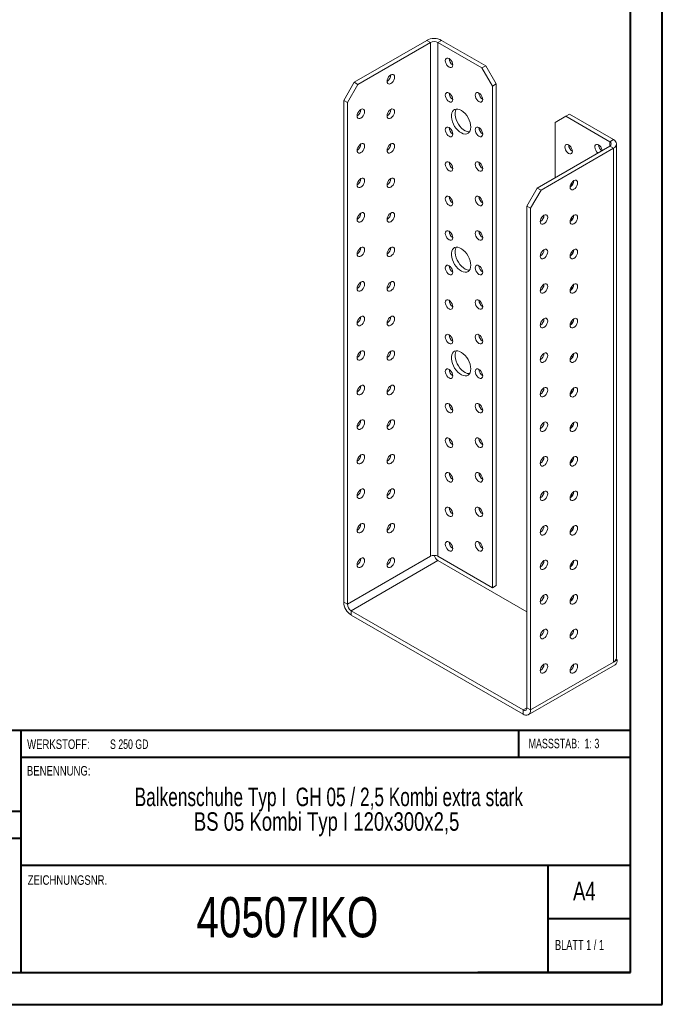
# Model space of a CAD drawing. Header units: millimetres. Extents: x 0 to 210, y 0 to 297.
# Tile 2 of 3: x 109 to 210, y 0 to 155. Entities that reach past the tile are written whole.
import ezdxf

# ---------------------------------------------------------------- set-up
doc = ezdxf.new("R2010")
doc.units = ezdxf.units.MM
doc.styles.add('SLDTEXTSTYLE0', font='TXT', dxfattribs={"width": 0.75})
doc.styles.add('SLDTEXTSTYLE1', font='TXT', dxfattribs={"width": 0.681818})
doc.styles.add('SLDTEXTSTYLE2', font='TXT', dxfattribs={"width": 0.7})
doc.styles.add('SLDTEXTSTYLE3', font='TXT', dxfattribs={"width": 0.6875})
doc.styles.add('SLDTEXTSTYLE4', font='TXT', dxfattribs={"width": 0.69898})

# ---------------------------------------------------------------- blocks, each defined once
blk = doc.blocks.new('SW_NOTE_1')
at = {"color": 0, "linetype": 'Continuous', "lineweight": 0, "char_height": 2.9104, "attachment_point": 2}
for s, insert, style in [('Balkenschuhe Typ I  GH 05 / 2,5 Kombi extra stark', (45.38, 3.75), 'SLDTEXTSTYLE4'), ('BS 05 Kombi Typ I 120x300x2,5', (45.03, -0.13), 'SLDTEXTSTYLE0')]:
    blk.add_mtext(s, dxfattribs=dict(at, insert=insert, style=style))

msp = doc.modelspace()

# ---------------------------------------------------------------- linework, layer by layer
at = {"color": 7, "linetype": 'Continuous', "lineweight": 40}
for p, q in [((210.08, 0.21), (210.08, 297.21)), ((205.08, 5.21), (205.08, 292.21)), ((205.08, 43.37), (10.11, 43.37)), ((108.91, 43.37), (108.91, 5.12)), ((187.47, 39.12), (187.47, 43.37)), ((205.08, 39.12), (108.91, 39.12)), ((108.91, 30.62), (10.11, 30.62)), ((108.91, 26.37), (10.11, 26.37)), ((108.91, 22.12), (205.08, 22.12)), ((192.08, 5.21), (192.08, 22.21)), ((205.08, 13.71), (192.08, 13.71)), ((10.08, 5.21), (205.08, 5.21)), ((205.08, 5.21), (180.99, 5.21)), ((0.08, 0.21), (210.08, 0.21))]:
    msp.add_line(p, q, dxfattribs=at)
at = {"color": 7, "linetype": 'Continuous', "lineweight": 15}
for p, q in [((161.48, 145.54), (172.92, 152.14)), ((173.5, 151.8), (172.92, 152.14)), ((174.68, 151.8), (175.27, 152.14)), ((175.27, 152.14), (182.23, 148.13)), ((162.07, 145.2), (173.5, 151.8)), ((173.5, 151.8), (173.5, 70.83)), ((174.68, 70.83), (174.68, 151.8)), ((174.68, 151.8), (181.64, 147.79)), ((181.64, 147.79), (182.23, 148.13)), ((183.29, 144.93), (181.64, 147.79)), ((182.23, 148.13), (183.88, 145.27)), ((159.83, 142.68), (161.48, 145.54)), ((162.07, 145.2), (160.42, 142.34)), ((161.48, 145.54), (162.07, 145.2)), ((183.88, 145.27), (183.29, 144.93)), ((183.29, 144.93), (183.29, 65.86)), ((183.88, 145.27), (183.88, 66.2)), ((160.42, 142.34), (159.83, 142.68)), ((159.83, 63.61), (159.83, 142.68)), ((160.42, 63.27), (160.42, 142.34)), ((194.84, 140.17), (193.19, 139.21)), ((195.43, 140.51), (194.84, 140.17)), ((194.84, 140.17), (201.79, 136.15)), ((195.43, 140.51), (202.38, 136.49)), ((193.19, 130.51), (193.19, 139.21)), ((190.36, 128.87), (201.79, 135.47)), ((190.95, 128.53), (202.38, 135.13)), ((201.79, 136.15), (202.38, 136.49)), ((201.79, 136.15), (201.79, 135.47)), ((201.79, 135.47), (202.38, 135.13)), ((202.38, 54.16), (202.38, 135.13)), ((202.87, 54.84), (202.87, 135.81)), ((188.71, 126.01), (190.36, 128.87)), ((190.36, 128.87), (190.95, 128.53)), ((190.95, 128.53), (189.3, 125.67)), ((189.3, 125.67), (188.71, 126.01)), ((188.71, 46.95), (188.71, 126.01)), ((189.3, 46.61), (189.3, 125.67)), ((173.5, 70.83), (160.42, 63.27)), ((161.01, 62.25), (174.68, 70.15)), ((183.29, 65.86), (174.68, 70.83)), ((188.71, 62.05), (174.68, 70.15)), ((183.88, 66.2), (183.29, 65.86)), ((160.42, 63.27), (159.83, 63.61)), ((161.01, 62.25), (188.12, 46.61)), ((161.01, 62.25), (161.01, 61.57)), ((161.01, 61.57), (188.12, 45.93)), ((195.9, 58.58), (195.66, 58.72)), ((202.97, 54.5), (202.38, 54.16)), ((202.81, 54.59), (202.97, 54.5)), ((188.95, 45.84), (202.62, 53.74)), ((189.3, 46.61), (202.38, 54.16)), ((188.71, 46.95), (188.12, 46.61)), ((188.12, 46.61), (188.12, 45.93)), ((188.71, 46.95), (189.3, 46.61))]:
    msp.add_line(p, q, dxfattribs=at)
at = {"color": 7, "linetype": 'Continuous', "lineweight": 15, "flags": 128}
for points in [[(177.04, 148.26), (177.01, 148.49), (176.93, 148.73), (176.8, 148.95), (176.63, 149.14), (176.45, 149.28), (176.27, 149.35), (176.1, 149.35), (175.97, 149.28), (175.89, 149.14), (175.86, 148.94), (175.89, 148.72), (175.97, 148.48), (176.1, 148.25), (176.27, 148.06), (176.45, 147.92), (176.63, 147.85), (176.8, 147.85), (176.93, 147.93), (177.01, 148.07), (177.04, 148.26)], [(167.26, 146.7), (167.08, 146.56), (166.91, 146.37), (166.78, 146.14), (166.7, 145.9), (166.67, 145.68), (166.7, 145.48), (166.78, 145.34), (166.91, 145.27), (167.08, 145.26), (167.26, 145.34), (167.44, 145.47), (167.61, 145.67), (167.74, 145.89), (167.82, 146.13), (167.85, 146.36), (167.82, 146.55), (167.74, 146.69), (167.61, 146.77), (167.44, 146.77), (167.26, 146.7)], [(177.04, 142.82), (177.01, 143.05), (176.93, 143.28), (176.8, 143.51), (176.63, 143.7), (176.45, 143.84), (176.27, 143.91), (176.1, 143.91), (175.97, 143.83), (175.89, 143.69), (175.86, 143.5), (175.89, 143.27), (175.97, 143.03), (176.1, 142.81), (176.27, 142.62), (176.45, 142.48), (176.63, 142.41), (176.8, 142.41), (176.93, 142.48), (177.01, 142.62), (177.04, 142.82)], [(181.75, 142.82), (181.73, 143.05), (181.64, 143.28), (181.51, 143.51), (181.35, 143.7), (181.17, 143.84), (180.98, 143.91), (180.82, 143.91), (180.69, 143.83), (180.6, 143.69), (180.58, 143.5), (180.6, 143.27), (180.69, 143.03), (180.82, 142.81), (180.98, 142.62), (181.17, 142.48), (181.35, 142.41), (181.51, 142.41), (181.64, 142.48), (181.73, 142.63), (181.75, 142.82)], [(162.54, 141.25), (162.36, 141.12), (162.2, 140.92), (162.07, 140.7), (161.98, 140.46), (161.96, 140.23), (161.98, 140.04), (162.07, 139.9), (162.2, 139.82), (162.36, 139.82), (162.54, 139.89), (162.73, 140.03), (162.89, 140.22), (163.02, 140.45), (163.11, 140.69), (163.13, 140.91), (163.11, 141.11), (163.02, 141.25), (162.89, 141.32), (162.73, 141.33), (162.54, 141.25)], [(167.26, 141.25), (167.08, 141.12), (166.91, 140.92), (166.78, 140.7), (166.7, 140.46), (166.67, 140.23), (166.7, 140.04), (166.78, 139.9), (166.91, 139.82), (167.08, 139.82), (167.26, 139.89), (167.44, 140.03), (167.61, 140.22), (167.74, 140.45), (167.82, 140.69), (167.85, 140.91), (167.82, 141.11), (167.74, 141.25), (167.61, 141.32), (167.44, 141.33), (167.26, 141.25)], [(179.87, 138.46), (179.84, 138.81), (179.76, 139.18), (179.63, 139.56), (179.45, 139.93), (179.23, 140.28), (178.97, 140.59), (178.7, 140.86), (178.41, 141.07), (178.12, 141.23), (177.84, 141.31), (177.57, 141.32), (177.33, 141.26), (177.13, 141.14), (176.98, 140.95), (176.87, 140.7), (176.81, 140.4), (176.81, 140.06), (176.87, 139.7), (176.98, 139.32), (177.13, 138.95), (177.33, 138.59), (177.57, 138.26), (177.84, 137.97), (178.12, 137.72), (178.41, 137.54), (178.7, 137.42), (178.97, 137.37), (179.23, 137.39), (179.45, 137.49), (179.63, 137.65), (179.76, 137.87), (179.84, 138.14), (179.87, 138.46)], [(177.59, 141.32), (177.56, 141.29), (177.46, 141.04), (177.4, 140.74), (177.4, 140.4), (177.46, 140.04), (177.56, 139.66), (177.72, 139.29), (177.92, 138.93), (178.16, 138.6), (178.42, 138.31), (178.71, 138.06), (179, 137.88), (179.29, 137.76), (179.56, 137.71), (179.67, 137.71)], [(177.04, 137.37), (177.01, 137.6), (176.93, 137.84), (176.8, 138.07), (176.63, 138.26), (176.45, 138.4), (176.27, 138.47), (176.1, 138.47), (175.97, 138.39), (175.89, 138.25), (175.86, 138.06), (175.89, 137.83), (175.97, 137.59), (176.1, 137.36), (176.27, 137.17), (176.45, 137.03), (176.63, 136.96), (176.8, 136.96), (176.93, 137.04), (177.01, 137.18), (177.04, 137.37)], [(181.75, 137.38), (181.73, 137.6), (181.64, 137.84), (181.51, 138.07), (181.35, 138.26), (181.17, 138.4), (180.98, 138.47), (180.82, 138.47), (180.69, 138.39), (180.6, 138.25), (180.58, 138.06), (180.6, 137.83), (180.69, 137.59), (180.82, 137.36), (180.98, 137.17), (181.17, 137.03), (181.35, 136.96), (181.51, 136.96), (181.64, 137.04), (181.73, 137.18), (181.75, 137.38)], [(162.54, 135.81), (162.36, 135.67), (162.2, 135.48), (162.07, 135.25), (161.98, 135.02), (161.96, 134.79), (161.98, 134.6), (162.07, 134.45), (162.2, 134.38), (162.36, 134.38), (162.54, 134.45), (162.73, 134.59), (162.89, 134.78), (163.02, 135.01), (163.11, 135.24), (163.13, 135.47), (163.11, 135.66), (163.02, 135.81), (162.89, 135.88), (162.73, 135.88), (162.54, 135.81)], [(167.26, 135.81), (167.08, 135.67), (166.91, 135.48), (166.78, 135.25), (166.7, 135.02), (166.67, 134.79), (166.7, 134.6), (166.78, 134.45), (166.91, 134.38), (167.08, 134.38), (167.26, 134.45), (167.44, 134.59), (167.61, 134.78), (167.74, 135), (167.82, 135.24), (167.85, 135.47), (167.82, 135.66), (167.74, 135.8), (167.61, 135.88), (167.44, 135.88), (167.26, 135.81)], [(194.72, 135.34), (194.75, 135.53), (194.83, 135.67), (194.96, 135.75), (195.13, 135.75), (195.31, 135.68), (195.49, 135.54), (195.65, 135.35), (195.78, 135.12), (195.87, 134.88), (195.9, 134.65), (195.87, 134.46), (195.78, 134.32), (195.65, 134.24), (195.49, 134.24), (195.31, 134.31), (195.13, 134.45), (194.96, 134.64), (194.83, 134.87), (194.75, 135.11), (194.72, 135.34)], [(199.43, 135.34), (199.46, 135.53), (199.54, 135.67), (199.68, 135.75), (199.84, 135.75), (200.02, 135.68), (200.2, 135.54), (200.37, 135.35), (200.5, 135.12), (200.58, 134.88), (200.6, 134.79)], [(177.04, 131.93), (177.01, 132.16), (176.93, 132.4), (176.8, 132.62), (176.63, 132.81), (176.45, 132.95), (176.27, 133.02), (176.1, 133.02), (175.97, 132.95), (175.89, 132.81), (175.86, 132.61), (175.89, 132.38), (175.97, 132.15), (176.1, 131.92), (176.27, 131.73), (176.45, 131.59), (176.63, 131.52), (176.8, 131.52), (176.93, 131.6), (177.01, 131.74), (177.04, 131.93)], [(181.75, 131.93), (181.73, 132.16), (181.64, 132.4), (181.51, 132.62), (181.35, 132.81), (181.17, 132.95), (180.98, 133.02), (180.82, 133.02), (180.69, 132.95), (180.6, 132.81), (180.58, 132.61), (180.6, 132.39), (180.69, 132.15), (180.82, 131.92), (180.98, 131.73), (181.17, 131.59), (181.35, 131.52), (181.51, 131.52), (181.64, 131.6), (181.73, 131.74), (181.75, 131.93)], [(162.54, 130.37), (162.36, 130.23), (162.2, 130.04), (162.07, 129.81), (161.98, 129.57), (161.96, 129.35), (161.98, 129.15), (162.07, 129.01), (162.2, 128.94), (162.36, 128.93), (162.54, 129.01), (162.73, 129.14), (162.89, 129.34), (163.02, 129.56), (163.11, 129.8), (163.13, 130.03), (163.11, 130.22), (163.02, 130.36), (162.89, 130.44), (162.73, 130.44), (162.54, 130.37)], [(167.26, 130.37), (167.08, 130.23), (166.91, 130.04), (166.78, 129.81), (166.7, 129.57), (166.67, 129.35), (166.7, 129.15), (166.78, 129.01), (166.91, 128.94), (167.08, 128.93), (167.26, 129.01), (167.44, 129.14), (167.61, 129.34), (167.74, 129.56), (167.82, 129.8), (167.85, 130.03), (167.82, 130.22), (167.74, 130.36), (167.61, 130.44), (167.44, 130.44), (167.26, 130.37)], [(196.13, 130.03), (195.95, 129.89), (195.79, 129.7), (195.66, 129.47), (195.57, 129.24), (195.54, 129.01), (195.57, 128.81), (195.66, 128.67), (195.79, 128.6), (195.95, 128.6), (196.13, 128.67), (196.31, 128.81), (196.48, 129), (196.61, 129.22), (196.69, 129.46), (196.72, 129.69), (196.69, 129.88), (196.61, 130.02), (196.48, 130.1), (196.31, 130.1), (196.13, 130.03)], [(195.83, 129.26), (195.71, 129.35), (195.64, 129.43)], [(177.04, 126.49), (177.01, 126.71), (176.93, 126.95), (176.8, 127.18), (176.63, 127.37), (176.45, 127.51), (176.27, 127.58), (176.1, 127.58), (175.97, 127.5), (175.89, 127.36), (175.86, 127.17), (175.89, 126.94), (175.97, 126.7), (176.1, 126.48), (176.27, 126.29), (176.45, 126.15), (176.63, 126.08), (176.8, 126.08), (176.93, 126.15), (177.01, 126.29), (177.04, 126.49)], [(181.75, 126.49), (181.73, 126.71), (181.64, 126.95), (181.51, 127.18), (181.35, 127.37), (181.17, 127.51), (180.98, 127.58), (180.82, 127.58), (180.69, 127.5), (180.6, 127.36), (180.58, 127.17), (180.6, 126.94), (180.69, 126.7), (180.82, 126.48), (180.98, 126.29), (181.17, 126.15), (181.35, 126.08), (181.51, 126.08), (181.64, 126.15), (181.73, 126.29), (181.75, 126.49)], [(162.54, 124.92), (162.36, 124.78), (162.2, 124.59), (162.07, 124.37), (161.98, 124.13), (161.96, 123.9), (161.98, 123.71), (162.07, 123.57), (162.2, 123.49), (162.36, 123.49), (162.54, 123.56), (162.73, 123.7), (162.89, 123.89), (163.02, 124.12), (163.11, 124.36), (163.13, 124.58), (163.11, 124.78), (163.02, 124.92), (162.89, 124.99), (162.73, 125), (162.54, 124.92)], [(167.26, 124.92), (167.08, 124.78), (166.91, 124.59), (166.78, 124.37), (166.7, 124.13), (166.67, 123.9), (166.7, 123.71), (166.78, 123.57), (166.91, 123.49), (167.08, 123.49), (167.26, 123.56), (167.44, 123.7), (167.61, 123.89), (167.74, 124.12), (167.82, 124.36), (167.85, 124.58), (167.82, 124.78), (167.74, 124.92), (167.61, 124.99), (167.44, 124.99), (167.26, 124.92)], [(191.42, 124.59), (191.24, 124.45), (191.07, 124.26), (190.94, 124.03), (190.86, 123.79), (190.83, 123.57), (190.86, 123.37), (190.94, 123.23), (191.07, 123.15), (191.24, 123.15), (191.42, 123.22), (191.6, 123.36), (191.76, 123.55), (191.89, 123.78), (191.98, 124.02), (192.01, 124.25), (191.98, 124.44), (191.89, 124.58), (191.76, 124.66), (191.6, 124.66), (191.42, 124.59)], [(196.13, 124.59), (195.95, 124.45), (195.79, 124.26), (195.66, 124.03), (195.57, 123.79), (195.54, 123.56), (195.57, 123.37), (195.66, 123.23), (195.79, 123.15), (195.95, 123.15), (196.13, 123.22), (196.31, 123.36), (196.48, 123.55), (196.61, 123.78), (196.69, 124.02), (196.72, 124.25), (196.69, 124.44), (196.61, 124.58), (196.48, 124.66), (196.31, 124.66), (196.13, 124.59)], [(195.83, 123.81), (195.71, 123.91), (195.64, 123.99)], [(177.04, 121.04), (177.01, 121.27), (176.93, 121.51), (176.8, 121.73), (176.63, 121.93), (176.45, 122.06), (176.27, 122.14), (176.1, 122.13), (175.97, 122.06), (175.89, 121.92), (175.86, 121.72), (175.89, 121.5), (175.97, 121.26), (176.1, 121.03), (176.27, 120.84), (176.45, 120.7), (176.63, 120.63), (176.8, 120.63), (176.93, 120.71), (177.01, 120.85), (177.04, 121.04)], [(181.75, 121.04), (181.73, 121.27), (181.64, 121.51), (181.51, 121.74), (181.35, 121.93), (181.17, 122.07), (180.98, 122.14), (180.82, 122.14), (180.69, 122.06), (180.6, 121.92), (180.58, 121.72), (180.6, 121.5), (180.69, 121.26), (180.82, 121.03), (180.98, 120.84), (181.17, 120.7), (181.35, 120.63), (181.51, 120.63), (181.64, 120.71), (181.73, 120.85), (181.75, 121.04)], [(162.54, 119.48), (162.36, 119.34), (162.2, 119.15), (162.07, 118.92), (161.98, 118.69), (161.96, 118.46), (161.98, 118.27), (162.07, 118.12), (162.2, 118.05), (162.36, 118.05), (162.54, 118.12), (162.73, 118.26), (162.89, 118.45), (163.02, 118.67), (163.11, 118.91), (163.13, 119.14), (163.11, 119.33), (163.02, 119.47), (162.89, 119.55), (162.73, 119.55), (162.54, 119.48)], [(167.26, 119.48), (167.08, 119.34), (166.91, 119.15), (166.78, 118.92), (166.7, 118.69), (166.67, 118.46), (166.7, 118.27), (166.78, 118.12), (166.91, 118.05), (167.08, 118.05), (167.26, 118.12), (167.44, 118.26), (167.61, 118.45), (167.74, 118.67), (167.82, 118.91), (167.85, 119.14), (167.82, 119.33), (167.74, 119.47), (167.61, 119.55), (167.44, 119.55), (167.26, 119.48)], [(179.87, 116.69), (179.84, 117.04), (179.76, 117.41), (179.63, 117.79), (179.45, 118.15), (179.23, 118.5), (178.97, 118.82), (178.7, 119.08), (178.41, 119.3), (178.12, 119.45), (177.84, 119.53), (177.57, 119.55), (177.33, 119.49), (177.13, 119.36), (176.98, 119.17), (176.87, 118.92), (176.81, 118.62), (176.81, 118.29), (176.87, 117.92), (176.98, 117.55), (177.13, 117.18), (177.33, 116.82), (177.57, 116.48), (177.84, 116.19), (178.12, 115.95), (178.41, 115.76), (178.7, 115.65), (178.97, 115.6), (179.23, 115.62), (179.45, 115.71), (179.63, 115.87), (179.76, 116.1), (179.84, 116.37), (179.87, 116.69)], [(177.59, 119.55), (177.56, 119.51), (177.46, 119.26), (177.4, 118.96), (177.4, 118.63), (177.46, 118.26), (177.56, 117.89), (177.72, 117.52), (177.92, 117.16), (178.16, 116.82), (178.42, 116.53), (178.71, 116.29), (179, 116.1), (179.29, 115.99), (179.56, 115.94), (179.67, 115.94)], [(191.42, 119.14), (191.24, 119), (191.07, 118.81), (190.94, 118.59), (190.86, 118.35), (190.83, 118.12), (190.86, 117.93), (190.94, 117.79), (191.07, 117.71), (191.24, 117.71), (191.42, 117.78), (191.6, 117.92), (191.76, 118.11), (191.89, 118.34), (191.98, 118.58), (192.01, 118.8), (191.98, 119), (191.89, 119.14), (191.76, 119.21), (191.6, 119.21), (191.42, 119.14)], [(196.13, 119.14), (195.95, 119), (195.79, 118.81), (195.66, 118.59), (195.57, 118.35), (195.54, 118.12), (195.57, 117.93), (195.66, 117.79), (195.79, 117.71), (195.95, 117.71), (196.13, 117.78), (196.31, 117.92), (196.48, 118.11), (196.61, 118.34), (196.69, 118.57), (196.72, 118.8), (196.69, 119), (196.61, 119.14), (196.48, 119.21), (196.31, 119.21), (196.13, 119.14)], [(195.83, 118.37), (195.71, 118.46), (195.64, 118.54)], [(177.04, 115.6), (177.01, 115.83), (176.93, 116.07), (176.8, 116.29), (176.63, 116.48), (176.45, 116.62), (176.27, 116.69), (176.1, 116.69), (175.97, 116.62), (175.89, 116.47), (175.86, 116.28), (175.89, 116.05), (175.97, 115.82), (176.1, 115.59), (176.27, 115.4), (176.45, 115.26), (176.63, 115.19), (176.8, 115.19), (176.93, 115.27), (177.01, 115.41), (177.04, 115.6)], [(181.75, 115.6), (181.73, 115.83), (181.64, 116.07), (181.51, 116.29), (181.35, 116.48), (181.17, 116.62), (180.98, 116.69), (180.82, 116.69), (180.69, 116.62), (180.6, 116.47), (180.58, 116.28), (180.6, 116.05), (180.69, 115.82), (180.82, 115.59), (180.98, 115.4), (181.17, 115.26), (181.35, 115.19), (181.51, 115.19), (181.64, 115.27), (181.73, 115.41), (181.75, 115.6)], [(162.54, 114.04), (162.36, 113.9), (162.2, 113.71), (162.07, 113.48), (161.98, 113.24), (161.96, 113.02), (161.98, 112.82), (162.07, 112.68), (162.2, 112.61), (162.36, 112.6), (162.54, 112.68), (162.73, 112.81), (162.89, 113.01), (163.02, 113.23), (163.11, 113.47), (163.13, 113.7), (163.11, 113.89), (163.02, 114.03), (162.89, 114.11), (162.73, 114.11), (162.54, 114.04)], [(167.26, 114.04), (167.08, 113.9), (166.91, 113.71), (166.78, 113.48), (166.7, 113.24), (166.67, 113.02), (166.7, 112.82), (166.78, 112.68), (166.91, 112.6), (167.08, 112.6), (167.26, 112.67), (167.44, 112.81), (167.61, 113), (167.74, 113.23), (167.82, 113.47), (167.85, 113.7), (167.82, 113.89), (167.74, 114.03), (167.61, 114.11), (167.44, 114.11), (167.26, 114.04)], [(191.42, 113.7), (191.24, 113.56), (191.07, 113.37), (190.94, 113.14), (190.86, 112.9), (190.83, 112.68), (190.86, 112.48), (190.94, 112.34), (191.07, 112.27), (191.24, 112.27), (191.42, 112.34), (191.6, 112.48), (191.76, 112.67), (191.89, 112.89), (191.98, 113.13), (192.01, 113.36), (191.98, 113.55), (191.89, 113.69), (191.76, 113.77), (191.6, 113.77), (191.42, 113.7)], [(196.13, 113.7), (195.95, 113.56), (195.79, 113.37), (195.66, 113.14), (195.57, 112.9), (195.54, 112.68), (195.57, 112.48), (195.66, 112.34), (195.79, 112.27), (195.95, 112.27), (196.13, 112.34), (196.31, 112.48), (196.48, 112.67), (196.61, 112.89), (196.69, 113.13), (196.72, 113.36), (196.69, 113.55), (196.61, 113.69), (196.48, 113.77), (196.31, 113.77), (196.13, 113.7)], [(195.83, 112.93), (195.71, 113.02), (195.64, 113.1)], [(177.04, 110.16), (177.01, 110.38), (176.93, 110.62), (176.8, 110.85), (176.63, 111.04), (176.45, 111.18), (176.27, 111.25), (176.1, 111.25), (175.97, 111.17), (175.89, 111.03), (175.86, 110.84), (175.89, 110.61), (175.97, 110.37), (176.1, 110.15), (176.27, 109.95), (176.45, 109.82), (176.63, 109.74), (176.8, 109.75), (176.93, 109.82), (177.01, 109.96), (177.04, 110.16)], [(181.75, 110.16), (181.73, 110.38), (181.64, 110.62), (181.51, 110.85), (181.35, 111.04), (181.17, 111.18), (180.98, 111.25), (180.82, 111.25), (180.69, 111.17), (180.6, 111.03), (180.58, 110.84), (180.6, 110.61), (180.69, 110.37), (180.82, 110.15), (180.98, 109.96), (181.17, 109.82), (181.35, 109.75), (181.51, 109.75), (181.64, 109.82), (181.73, 109.96), (181.75, 110.16)], [(162.54, 108.59), (162.36, 108.45), (162.2, 108.26), (162.07, 108.04), (161.98, 107.8), (161.96, 107.57), (161.98, 107.38), (162.07, 107.24), (162.2, 107.16), (162.36, 107.16), (162.54, 107.23), (162.73, 107.37), (162.89, 107.56), (163.02, 107.79), (163.11, 108.03), (163.13, 108.25), (163.11, 108.45), (163.02, 108.59), (162.89, 108.66), (162.73, 108.66), (162.54, 108.59)], [(167.26, 108.59), (167.08, 108.45), (166.91, 108.26), (166.78, 108.04), (166.7, 107.8), (166.67, 107.57), (166.7, 107.38), (166.78, 107.24), (166.91, 107.16), (167.08, 107.16), (167.26, 107.23), (167.44, 107.37), (167.61, 107.56), (167.74, 107.79), (167.82, 108.02), (167.85, 108.25), (167.82, 108.45), (167.74, 108.59), (167.61, 108.66), (167.44, 108.66), (167.26, 108.59)], [(191.42, 108.26), (191.24, 108.12), (191.07, 107.93), (190.94, 107.7), (190.86, 107.46), (190.83, 107.23), (190.86, 107.04), (190.94, 106.9), (191.07, 106.82), (191.24, 106.82), (191.42, 106.89), (191.6, 107.03), (191.76, 107.22), (191.89, 107.45), (191.98, 107.69), (192.01, 107.91), (191.98, 108.11), (191.89, 108.25), (191.76, 108.33), (191.6, 108.33), (191.42, 108.26)], [(196.13, 108.25), (195.95, 108.12), (195.79, 107.92), (195.66, 107.7), (195.57, 107.46), (195.54, 107.23), (195.57, 107.04), (195.66, 106.9), (195.79, 106.82), (195.95, 106.82), (196.13, 106.89), (196.31, 107.03), (196.48, 107.22), (196.61, 107.45), (196.69, 107.69), (196.72, 107.91), (196.69, 108.11), (196.61, 108.25), (196.48, 108.32), (196.31, 108.33), (196.13, 108.25)], [(195.83, 107.48), (195.71, 107.58), (195.64, 107.66)], [(177.04, 104.71), (177.01, 104.94), (176.93, 105.18), (176.8, 105.4), (176.63, 105.6), (176.45, 105.73), (176.27, 105.81), (176.1, 105.8), (175.97, 105.73), (175.89, 105.59), (175.86, 105.39), (175.89, 105.17), (175.97, 104.93), (176.1, 104.7), (176.27, 104.51), (176.45, 104.37), (176.63, 104.3), (176.8, 104.3), (176.93, 104.38), (177.01, 104.52), (177.04, 104.71)], [(181.75, 104.71), (181.73, 104.94), (181.64, 105.18), (181.51, 105.4), (181.35, 105.6), (181.17, 105.73), (180.98, 105.81), (180.82, 105.8), (180.69, 105.73), (180.6, 105.59), (180.58, 105.39), (180.6, 105.17), (180.69, 104.93), (180.82, 104.7), (180.98, 104.51), (181.17, 104.37), (181.35, 104.3), (181.51, 104.3), (181.64, 104.38), (181.73, 104.52), (181.75, 104.71)], [(162.54, 103.15), (162.36, 103.01), (162.2, 102.82), (162.07, 102.59), (161.98, 102.36), (161.96, 102.13), (161.98, 101.93), (162.07, 101.79), (162.2, 101.72), (162.36, 101.72), (162.54, 101.79), (162.73, 101.93), (162.89, 102.12), (163.02, 102.34), (163.11, 102.58), (163.13, 102.81), (163.11, 103), (163.02, 103.14), (162.89, 103.22), (162.73, 103.22), (162.54, 103.15)], [(167.26, 103.15), (167.08, 103.01), (166.91, 102.82), (166.78, 102.59), (166.7, 102.35), (166.67, 102.13), (166.7, 101.93), (166.78, 101.79), (166.91, 101.72), (167.08, 101.72), (167.26, 101.79), (167.44, 101.93), (167.61, 102.12), (167.74, 102.34), (167.82, 102.58), (167.85, 102.81), (167.82, 103), (167.74, 103.14), (167.61, 103.22), (167.44, 103.22), (167.26, 103.15)], [(179.87, 100.36), (179.84, 100.71), (179.76, 101.08), (179.63, 101.46), (179.45, 101.82), (179.23, 102.17), (178.97, 102.48), (178.7, 102.75), (178.41, 102.97), (178.12, 103.12), (177.84, 103.2), (177.57, 103.22), (177.33, 103.16), (177.13, 103.03), (176.98, 102.84), (176.87, 102.59), (176.81, 102.29), (176.81, 101.96), (176.87, 101.59), (176.98, 101.22), (177.13, 100.84), (177.33, 100.49), (177.57, 100.15), (177.84, 99.86), (178.12, 99.62), (178.41, 99.43), (178.7, 99.32), (178.97, 99.27), (179.23, 99.29), (179.45, 99.38), (179.63, 99.54), (179.76, 99.76), (179.84, 100.04), (179.87, 100.36)], [(177.59, 103.22), (177.56, 103.18), (177.46, 102.93), (177.4, 102.63), (177.4, 102.3), (177.46, 101.93), (177.56, 101.56), (177.72, 101.18), (177.92, 100.83), (178.16, 100.49), (178.42, 100.2), (178.71, 99.96), (179, 99.77), (179.29, 99.66), (179.56, 99.61), (179.67, 99.61)], [(191.42, 102.81), (191.24, 102.67), (191.07, 102.48), (190.94, 102.26), (190.86, 102.02), (190.83, 101.79), (190.86, 101.6), (190.94, 101.46), (191.07, 101.38), (191.24, 101.38), (191.42, 101.45), (191.6, 101.59), (191.76, 101.78), (191.89, 102.01), (191.98, 102.24), (192.01, 102.47), (191.98, 102.66), (191.89, 102.81), (191.76, 102.88), (191.6, 102.88), (191.42, 102.81)], [(196.13, 102.81), (195.95, 102.67), (195.79, 102.48), (195.66, 102.26), (195.57, 102.02), (195.54, 101.79), (195.57, 101.6), (195.66, 101.46), (195.79, 101.38), (195.95, 101.38), (196.13, 101.45), (196.31, 101.59), (196.48, 101.78), (196.61, 102.01), (196.69, 102.24), (196.72, 102.47), (196.69, 102.66), (196.61, 102.81), (196.48, 102.88), (196.31, 102.88), (196.13, 102.81)], [(195.83, 102.04), (195.71, 102.13), (195.64, 102.21)], [(177.04, 99.27), (177.01, 99.5), (176.93, 99.73), (176.8, 99.96), (176.63, 100.15), (176.45, 100.29), (176.27, 100.36), (176.1, 100.36), (175.97, 100.28), (175.89, 100.14), (175.86, 99.95), (175.89, 99.72), (175.97, 99.48), (176.1, 99.26), (176.27, 99.07), (176.45, 98.93), (176.63, 98.86), (176.8, 98.86), (176.93, 98.93), (177.01, 99.08), (177.04, 99.27)], [(181.75, 99.27), (181.73, 99.5), (181.64, 99.73), (181.51, 99.96), (181.35, 100.15), (181.17, 100.29), (180.98, 100.36), (180.82, 100.36), (180.69, 100.29), (180.6, 100.14), (180.58, 99.95), (180.6, 99.72), (180.69, 99.49), (180.82, 99.26), (180.98, 99.07), (181.17, 98.93), (181.35, 98.86), (181.51, 98.86), (181.64, 98.94), (181.73, 99.08), (181.75, 99.27)], [(162.54, 97.71), (162.36, 97.57), (162.2, 97.38), (162.07, 97.15), (161.98, 96.91), (161.96, 96.68), (161.98, 96.49), (162.07, 96.35), (162.2, 96.27), (162.36, 96.27), (162.54, 96.34), (162.73, 96.48), (162.89, 96.67), (163.02, 96.9), (163.11, 97.14), (163.13, 97.37), (163.11, 97.56), (163.02, 97.7), (162.89, 97.78), (162.73, 97.78), (162.54, 97.71)], [(167.26, 97.7), (167.08, 97.57), (166.91, 97.38), (166.78, 97.15), (166.7, 96.91), (166.67, 96.68), (166.7, 96.49), (166.78, 96.35), (166.91, 96.27), (167.08, 96.27), (167.26, 96.34), (167.44, 96.48), (167.61, 96.67), (167.74, 96.9), (167.82, 97.14), (167.85, 97.36), (167.82, 97.56), (167.74, 97.7), (167.61, 97.77), (167.44, 97.78), (167.26, 97.7)], [(191.42, 97.37), (191.24, 97.23), (191.07, 97.04), (190.94, 96.81), (190.86, 96.57), (190.83, 96.35), (190.86, 96.15), (190.94, 96.01), (191.07, 95.94), (191.24, 95.94), (191.42, 96.01), (191.6, 96.15), (191.76, 96.34), (191.89, 96.56), (191.98, 96.8), (192.01, 97.03), (191.98, 97.22), (191.89, 97.36), (191.76, 97.44), (191.6, 97.44), (191.42, 97.37)], [(196.13, 97.37), (195.95, 97.23), (195.79, 97.04), (195.66, 96.81), (195.57, 96.57), (195.54, 96.35), (195.57, 96.15), (195.66, 96.01), (195.79, 95.94), (195.95, 95.93), (196.13, 96.01), (196.31, 96.14), (196.48, 96.34), (196.61, 96.56), (196.69, 96.8), (196.72, 97.03), (196.69, 97.22), (196.61, 97.36), (196.48, 97.44), (196.31, 97.44), (196.13, 97.37)], [(195.83, 96.59), (195.71, 96.69), (195.64, 96.77)], [(177.04, 93.83), (177.01, 94.05), (176.93, 94.29), (176.8, 94.52), (176.63, 94.71), (176.45, 94.85), (176.27, 94.92), (176.1, 94.92), (175.97, 94.84), (175.89, 94.7), (175.86, 94.51), (175.89, 94.28), (175.97, 94.04), (176.1, 93.82), (176.27, 93.62), (176.45, 93.49), (176.63, 93.41), (176.8, 93.42), (176.93, 93.49), (177.01, 93.63), (177.04, 93.83)], [(181.75, 93.83), (181.73, 94.05), (181.64, 94.29), (181.51, 94.52), (181.35, 94.71), (181.17, 94.85), (180.98, 94.92), (180.82, 94.92), (180.69, 94.84), (180.6, 94.7), (180.58, 94.51), (180.6, 94.28), (180.69, 94.04), (180.82, 93.82), (180.98, 93.62), (181.17, 93.49), (181.35, 93.41), (181.51, 93.42), (181.64, 93.49), (181.73, 93.63), (181.75, 93.83)], [(162.54, 92.26), (162.36, 92.12), (162.2, 91.93), (162.07, 91.71), (161.98, 91.47), (161.96, 91.24), (161.98, 91.05), (162.07, 90.91), (162.2, 90.83), (162.36, 90.83), (162.54, 90.9), (162.73, 91.04), (162.89, 91.23), (163.02, 91.46), (163.11, 91.69), (163.13, 91.92), (163.11, 92.12), (163.02, 92.26), (162.89, 92.33), (162.73, 92.33), (162.54, 92.26)], [(167.26, 92.26), (167.08, 92.12), (166.91, 91.93), (166.78, 91.71), (166.7, 91.47), (166.67, 91.24), (166.7, 91.05), (166.78, 90.91), (166.91, 90.83), (167.08, 90.83), (167.26, 90.9), (167.44, 91.04), (167.61, 91.23), (167.74, 91.46), (167.82, 91.69), (167.85, 91.92), (167.82, 92.11), (167.74, 92.26), (167.61, 92.33), (167.44, 92.33), (167.26, 92.26)], [(191.42, 91.92), (191.24, 91.79), (191.07, 91.59), (190.94, 91.37), (190.86, 91.13), (190.83, 90.9), (190.86, 90.71), (190.94, 90.57), (191.07, 90.49), (191.24, 90.49), (191.42, 90.56), (191.6, 90.7), (191.76, 90.89), (191.89, 91.12), (191.98, 91.36), (192.01, 91.58), (191.98, 91.78), (191.89, 91.92), (191.76, 91.99), (191.6, 92), (191.42, 91.92)], [(196.13, 91.92), (195.95, 91.79), (195.79, 91.59), (195.66, 91.37), (195.57, 91.13), (195.54, 90.9), (195.57, 90.71), (195.66, 90.57), (195.79, 90.49), (195.95, 90.49), (196.13, 90.56), (196.31, 90.7), (196.48, 90.89), (196.61, 91.12), (196.69, 91.36), (196.72, 91.58), (196.69, 91.78), (196.61, 91.92), (196.48, 91.99), (196.31, 92), (196.13, 91.92)], [(195.83, 91.15), (195.71, 91.24), (195.64, 91.33)], [(177.04, 88.38), (177.01, 88.61), (176.93, 88.85), (176.8, 89.07), (176.63, 89.26), (176.45, 89.4), (176.27, 89.47), (176.1, 89.47), (175.97, 89.4), (175.89, 89.26), (175.86, 89.06), (175.89, 88.84), (175.97, 88.6), (176.1, 88.37), (176.27, 88.18), (176.45, 88.04), (176.63, 87.97), (176.8, 87.97), (176.93, 88.05), (177.01, 88.19), (177.04, 88.38)], [(181.75, 88.38), (181.73, 88.61), (181.64, 88.85), (181.51, 89.07), (181.35, 89.27), (181.17, 89.4), (180.98, 89.48), (180.82, 89.47), (180.69, 89.4), (180.6, 89.26), (180.58, 89.06), (180.6, 88.84), (180.69, 88.6), (180.82, 88.37), (180.98, 88.18), (181.17, 88.04), (181.35, 87.97), (181.51, 87.97), (181.64, 88.05), (181.73, 88.19), (181.75, 88.38)], [(162.54, 86.82), (162.36, 86.68), (162.2, 86.49), (162.07, 86.26), (161.98, 86.02), (161.96, 85.8), (161.98, 85.6), (162.07, 85.46), (162.2, 85.39), (162.36, 85.39), (162.54, 85.46), (162.73, 85.6), (162.89, 85.79), (163.02, 86.01), (163.11, 86.25), (163.13, 86.48), (163.11, 86.67), (163.02, 86.81), (162.89, 86.89), (162.73, 86.89), (162.54, 86.82)], [(167.26, 86.82), (167.08, 86.68), (166.91, 86.49), (166.78, 86.26), (166.7, 86.02), (166.67, 85.8), (166.7, 85.6), (166.78, 85.46), (166.91, 85.39), (167.08, 85.38), (167.26, 85.46), (167.44, 85.6), (167.61, 85.79), (167.74, 86.01), (167.82, 86.25), (167.85, 86.48), (167.82, 86.67), (167.74, 86.81), (167.61, 86.89), (167.44, 86.89), (167.26, 86.82)], [(191.42, 86.48), (191.24, 86.34), (191.07, 86.15), (190.94, 85.92), (190.86, 85.69), (190.83, 85.46), (190.86, 85.27), (190.94, 85.13), (191.07, 85.05), (191.24, 85.05), (191.42, 85.12), (191.6, 85.26), (191.76, 85.45), (191.89, 85.68), (191.98, 85.91), (192.01, 86.14), (191.98, 86.33), (191.89, 86.48), (191.76, 86.55), (191.6, 86.55), (191.42, 86.48)], [(196.13, 86.48), (195.95, 86.34), (195.79, 86.15), (195.66, 85.92), (195.57, 85.69), (195.54, 85.46), (195.57, 85.27), (195.66, 85.12), (195.79, 85.05), (195.95, 85.05), (196.13, 85.12), (196.31, 85.26), (196.48, 85.45), (196.61, 85.67), (196.69, 85.91), (196.72, 86.14), (196.69, 86.33), (196.61, 86.47), (196.48, 86.55), (196.31, 86.55), (196.13, 86.48)], [(195.83, 85.71), (195.71, 85.8), (195.64, 85.88)], [(177.04, 82.94), (177.01, 83.17), (176.93, 83.4), (176.8, 83.63), (176.63, 83.82), (176.45, 83.96), (176.27, 84.03), (176.1, 84.03), (175.97, 83.95), (175.89, 83.81), (175.86, 83.62), (175.89, 83.39), (175.97, 83.15), (176.1, 82.93), (176.27, 82.74), (176.45, 82.6), (176.63, 82.53), (176.8, 82.53), (176.93, 82.6), (177.01, 82.75), (177.04, 82.94)], [(181.75, 82.94), (181.73, 83.17), (181.64, 83.4), (181.51, 83.63), (181.35, 83.82), (181.17, 83.96), (180.98, 84.03), (180.82, 84.03), (180.69, 83.95), (180.6, 83.81), (180.58, 83.62), (180.6, 83.39), (180.69, 83.15), (180.82, 82.93), (180.98, 82.74), (181.17, 82.6), (181.35, 82.53), (181.51, 82.53), (181.64, 82.6), (181.73, 82.75), (181.75, 82.94)], [(162.54, 81.37), (162.36, 81.24), (162.2, 81.04), (162.07, 80.82), (161.98, 80.58), (161.96, 80.35), (161.98, 80.16), (162.07, 80.02), (162.2, 79.94), (162.36, 79.94), (162.54, 80.01), (162.73, 80.15), (162.89, 80.34), (163.02, 80.57), (163.11, 80.81), (163.13, 81.03), (163.11, 81.23), (163.02, 81.37), (162.89, 81.44), (162.73, 81.45), (162.54, 81.37)], [(167.26, 81.37), (167.08, 81.24), (166.91, 81.04), (166.78, 80.82), (166.7, 80.58), (166.67, 80.35), (166.7, 80.16), (166.78, 80.02), (166.91, 79.94), (167.08, 79.94), (167.26, 80.01), (167.44, 80.15), (167.61, 80.34), (167.74, 80.57), (167.82, 80.81), (167.85, 81.03), (167.82, 81.23), (167.74, 81.37), (167.61, 81.44), (167.44, 81.45), (167.26, 81.37)], [(191.42, 81.04), (191.24, 80.9), (191.07, 80.71), (190.94, 80.48), (190.86, 80.24), (190.83, 80.02), (190.86, 79.82), (190.94, 79.68), (191.07, 79.61), (191.24, 79.6), (191.42, 79.68), (191.6, 79.81), (191.76, 80.01), (191.89, 80.23), (191.98, 80.47), (192.01, 80.7), (191.98, 80.89), (191.89, 81.03), (191.76, 81.11), (191.6, 81.11), (191.42, 81.04)], [(196.13, 81.04), (195.95, 80.9), (195.79, 80.71), (195.66, 80.48), (195.57, 80.24), (195.54, 80.02), (195.57, 79.82), (195.66, 79.68), (195.79, 79.61), (195.95, 79.6), (196.13, 79.68), (196.31, 79.81), (196.48, 80.01), (196.61, 80.23), (196.69, 80.47), (196.72, 80.7), (196.69, 80.89), (196.61, 81.03), (196.48, 81.11), (196.31, 81.11), (196.13, 81.04)], [(195.83, 80.26), (195.71, 80.36), (195.64, 80.44)], [(177.04, 77.5), (177.01, 77.72), (176.93, 77.96), (176.8, 78.19), (176.63, 78.38), (176.45, 78.52), (176.27, 78.59), (176.1, 78.59), (175.97, 78.51), (175.89, 78.37), (175.86, 78.18), (175.89, 77.95), (175.97, 77.71), (176.1, 77.48), (176.27, 77.29), (176.45, 77.15), (176.63, 77.08), (176.8, 77.08), (176.93, 77.16), (177.01, 77.3), (177.04, 77.5)], [(181.75, 77.5), (181.73, 77.72), (181.64, 77.96), (181.51, 78.19), (181.35, 78.38), (181.17, 78.52), (180.98, 78.59), (180.82, 78.59), (180.69, 78.51), (180.6, 78.37), (180.58, 78.18), (180.6, 77.95), (180.69, 77.71), (180.82, 77.49), (180.98, 77.29), (181.17, 77.16), (181.35, 77.08), (181.51, 77.09), (181.64, 77.16), (181.73, 77.3), (181.75, 77.5)], [(162.54, 75.93), (162.36, 75.79), (162.2, 75.6), (162.07, 75.38), (161.98, 75.14), (161.96, 74.91), (161.98, 74.72), (162.07, 74.58), (162.2, 74.5), (162.36, 74.5), (162.54, 74.57), (162.73, 74.71), (162.89, 74.9), (163.02, 75.13), (163.11, 75.36), (163.13, 75.59), (163.11, 75.78), (163.02, 75.93), (162.89, 76), (162.73, 76), (162.54, 75.93)], [(167.26, 75.93), (167.08, 75.79), (166.91, 75.6), (166.78, 75.37), (166.7, 75.14), (166.67, 74.91), (166.7, 74.72), (166.78, 74.57), (166.91, 74.5), (167.08, 74.5), (167.26, 74.57), (167.44, 74.71), (167.61, 74.9), (167.74, 75.13), (167.82, 75.36), (167.85, 75.59), (167.82, 75.78), (167.74, 75.93), (167.61, 76), (167.44, 76), (167.26, 75.93)], [(191.42, 75.59), (191.24, 75.45), (191.07, 75.26), (190.94, 75.04), (190.86, 74.8), (190.83, 74.57), (190.86, 74.38), (190.94, 74.24), (191.07, 74.16), (191.24, 74.16), (191.42, 74.23), (191.6, 74.37), (191.76, 74.56), (191.89, 74.79), (191.98, 75.03), (192.01, 75.25), (191.98, 75.45), (191.89, 75.59), (191.76, 75.66), (191.6, 75.67), (191.42, 75.59)], [(196.13, 75.59), (195.95, 75.45), (195.79, 75.26), (195.66, 75.04), (195.57, 74.8), (195.54, 74.57), (195.57, 74.38), (195.66, 74.24), (195.79, 74.16), (195.95, 74.16), (196.13, 74.23), (196.31, 74.37), (196.48, 74.56), (196.61, 74.79), (196.69, 75.03), (196.72, 75.25), (196.69, 75.45), (196.61, 75.59), (196.48, 75.66), (196.31, 75.66), (196.13, 75.59)], [(195.83, 74.82), (195.71, 74.91), (195.64, 74.99)], [(177.04, 72.05), (177.01, 72.28), (176.93, 72.52), (176.8, 72.74), (176.63, 72.93), (176.45, 73.07), (176.27, 73.14), (176.1, 73.14), (175.97, 73.07), (175.89, 72.93), (175.86, 72.73), (175.89, 72.5), (175.97, 72.27), (176.1, 72.04), (176.27, 71.85), (176.45, 71.71), (176.63, 71.64), (176.8, 71.64), (176.93, 71.72), (177.01, 71.86), (177.04, 72.05)], [(181.75, 72.05), (181.73, 72.28), (181.64, 72.52), (181.51, 72.74), (181.35, 72.93), (181.17, 73.07), (180.98, 73.14), (180.82, 73.14), (180.69, 73.07), (180.6, 72.93), (180.58, 72.73), (180.6, 72.51), (180.69, 72.27), (180.82, 72.04), (180.98, 71.85), (181.17, 71.71), (181.35, 71.64), (181.51, 71.64), (181.64, 71.72), (181.73, 71.86), (181.75, 72.05)], [(162.54, 70.49), (162.36, 70.35), (162.2, 70.16), (162.07, 69.93), (161.98, 69.69), (161.96, 69.47), (161.98, 69.27), (162.07, 69.13), (162.2, 69.06), (162.36, 69.05), (162.54, 69.13), (162.73, 69.26), (162.89, 69.46), (163.02, 69.68), (163.11, 69.92), (163.13, 70.15), (163.11, 70.34), (163.02, 70.48), (162.89, 70.56), (162.73, 70.56), (162.54, 70.49)], [(167.26, 70.49), (167.08, 70.35), (166.91, 70.16), (166.78, 69.93), (166.7, 69.69), (166.67, 69.47), (166.7, 69.27), (166.78, 69.13), (166.91, 69.06), (167.08, 69.05), (167.26, 69.13), (167.44, 69.26), (167.61, 69.46), (167.74, 69.68), (167.82, 69.92), (167.85, 70.15), (167.82, 70.34), (167.74, 70.48), (167.61, 70.56), (167.44, 70.56), (167.26, 70.49)], [(191.42, 70.15), (191.24, 70.01), (191.07, 69.82), (190.94, 69.59), (190.86, 69.36), (190.83, 69.13), (190.86, 68.94), (190.94, 68.79), (191.07, 68.72), (191.24, 68.72), (191.42, 68.79), (191.6, 68.93), (191.76, 69.12), (191.89, 69.34), (191.98, 69.58), (192.01, 69.81), (191.98, 70), (191.89, 70.14), (191.76, 70.22), (191.6, 70.22), (191.42, 70.15)], [(196.13, 70.15), (195.95, 70.01), (195.79, 69.82), (195.66, 69.59), (195.57, 69.36), (195.54, 69.13), (195.57, 68.94), (195.66, 68.79), (195.79, 68.72), (195.95, 68.72), (196.13, 68.79), (196.31, 68.93), (196.48, 69.12), (196.61, 69.34), (196.69, 69.58), (196.72, 69.81), (196.69, 70), (196.61, 70.14), (196.48, 70.22), (196.31, 70.22), (196.13, 70.15)], [(195.83, 69.38), (195.71, 69.47), (195.64, 69.55)], [(191.42, 64.71), (191.24, 64.57), (191.07, 64.38), (190.94, 64.15), (190.86, 63.91), (190.83, 63.69), (190.86, 63.49), (190.94, 63.35), (191.07, 63.28), (191.24, 63.27), (191.42, 63.35), (191.6, 63.48), (191.76, 63.68), (191.89, 63.9), (191.98, 64.14), (192.01, 64.37), (191.98, 64.56), (191.89, 64.7), (191.76, 64.78), (191.6, 64.78), (191.42, 64.71)], [(196.13, 64.71), (195.95, 64.57), (195.79, 64.38), (195.66, 64.15), (195.57, 63.91), (195.54, 63.69), (195.57, 63.49), (195.66, 63.35), (195.79, 63.27), (195.95, 63.27), (196.13, 63.34), (196.31, 63.48), (196.48, 63.67), (196.61, 63.9), (196.69, 64.14), (196.72, 64.37), (196.69, 64.56), (196.61, 64.7), (196.48, 64.78), (196.31, 64.78), (196.13, 64.71)], [(195.83, 63.93), (195.71, 64.03), (195.64, 64.11)], [(191.42, 59.26), (191.24, 59.12), (191.07, 58.93), (190.94, 58.71), (190.86, 58.47), (190.83, 58.24), (190.86, 58.05), (190.94, 57.91), (191.07, 57.83), (191.24, 57.83), (191.42, 57.9), (191.6, 58.04), (191.76, 58.23), (191.89, 58.46), (191.98, 58.7), (192.01, 58.92), (191.98, 59.12), (191.89, 59.26), (191.76, 59.33), (191.6, 59.33), (191.42, 59.26)], [(196.13, 59.26), (195.95, 59.12), (195.79, 58.93), (195.66, 58.71), (195.57, 58.47), (195.54, 58.24), (195.57, 58.05), (195.66, 57.91), (195.79, 57.83), (195.95, 57.83), (196.13, 57.9), (196.31, 58.04), (196.48, 58.23), (196.61, 58.46), (196.69, 58.69), (196.72, 58.92), (196.69, 59.12), (196.61, 59.26), (196.48, 59.33), (196.31, 59.33), (196.13, 59.26)], [(202.87, 54.84), (202.85, 54.71), (202.81, 54.59)], [(191.42, 53.82), (191.24, 53.68), (191.07, 53.49), (190.94, 53.26), (190.86, 53.03), (190.83, 52.8), (190.86, 52.6), (190.94, 52.46), (191.07, 52.39), (191.24, 52.39), (191.42, 52.46), (191.6, 52.6), (191.76, 52.79), (191.89, 53.01), (191.98, 53.25), (192.01, 53.48), (191.98, 53.67), (191.89, 53.81), (191.76, 53.89), (191.6, 53.89), (191.42, 53.82)], [(196.13, 53.82), (195.95, 53.68), (195.79, 53.49), (195.66, 53.26), (195.57, 53.02), (195.54, 52.8), (195.57, 52.6), (195.66, 52.46), (195.79, 52.39), (195.95, 52.39), (196.13, 52.46), (196.31, 52.6), (196.48, 52.79), (196.61, 53.01), (196.69, 53.25), (196.72, 53.48), (196.69, 53.67), (196.61, 53.81), (196.48, 53.89), (196.31, 53.89), (196.13, 53.82)]]:
    msp.add_lwpolyline(points, dxfattribs=at)
at = {"color": 7, "linetype": 'Continuous', "lineweight": 15}
for centre, radius, start, end in [((174.09, 149.87), 2.56, 62.6097, 117.3903), ((174.09, 150.66), 1.28, 62.6097, 117.3903), ((177.69, 149.32), 1.24, 181.7092, 238.2854), ((166.02, 146.73), 1.24, 301.7146, 358.2908), ((177.69, 143.88), 1.24, 181.7092, 238.2854), ((182.41, 143.88), 1.24, 181.7092, 238.2854), ((161.3, 141.29), 1.24, 301.7146, 358.2908), ((166.02, 141.29), 1.24, 301.7146, 358.2908), ((177.69, 138.43), 1.24, 181.7092, 238.2854), ((182.41, 138.43), 1.24, 181.7092, 238.2854), ((161.3, 135.85), 1.24, 301.7146, 358.2908), ((166.02, 135.85), 1.24, 301.7146, 358.2908), ((196.58, 135.73), 1.27, 182.3456, 237.6544), ((200.72, 135.4), 1.29, 182.6582, 231.2195), ((201.31, 135.74), 1.29, 182.6582, 231.2195), ((201.66, 135.81), 0.364, 290.7834, 69.2166), ((202.12, 135.81), 0.728, 290.7834, 69.2166), ((177.69, 132.99), 1.24, 181.7092, 238.2854), ((182.41, 132.99), 1.24, 181.7092, 238.2854), ((161.3, 130.4), 1.24, 301.7146, 358.2908), ((166.02, 130.4), 1.24, 301.7146, 358.2908), ((194.89, 130.07), 1.24, 301.7146, 358.2908), ((194.65, 129.14), 1.26, 8.7416, 25.6392), ((177.69, 127.55), 1.24, 181.7092, 238.2854), ((182.41, 127.55), 1.24, 181.7092, 238.2854), ((161.3, 124.96), 1.24, 301.7146, 358.2908), ((166.02, 124.96), 1.24, 301.7146, 358.2908), ((190.18, 124.62), 1.24, 301.7146, 358.2908), ((194.89, 124.62), 1.24, 301.7146, 358.2908), ((194.65, 123.7), 1.26, 8.7416, 25.6392), ((177.69, 122.1), 1.24, 181.7092, 238.2854), ((182.41, 122.1), 1.24, 181.7092, 238.2854), ((161.3, 119.52), 1.24, 301.7146, 358.2908), ((166.02, 119.52), 1.24, 301.7146, 358.2908), ((190.18, 119.18), 1.24, 301.7146, 358.2908), ((194.89, 119.18), 1.24, 301.7146, 358.2908), ((194.65, 118.26), 1.26, 8.7416, 25.6392), ((177.69, 116.66), 1.24, 181.7092, 238.2854), ((182.41, 116.66), 1.24, 181.7092, 238.2854), ((161.3, 114.07), 1.24, 301.7146, 358.2908), ((166.02, 114.07), 1.24, 301.7146, 358.2908), ((190.18, 113.74), 1.24, 301.7146, 358.2908), ((194.89, 113.74), 1.24, 301.7146, 358.2908), ((194.65, 112.81), 1.26, 8.7416, 25.6392), ((177.69, 111.21), 1.24, 181.7092, 238.2854), ((182.41, 111.21), 1.24, 181.7092, 238.2854), ((161.3, 108.63), 1.24, 301.7146, 358.2908), ((166.02, 108.63), 1.24, 301.7146, 358.2908), ((190.18, 108.29), 1.24, 301.7146, 358.2908), ((194.89, 108.29), 1.24, 301.7146, 358.2908), ((194.65, 107.37), 1.26, 8.7416, 25.6392), ((177.69, 105.77), 1.24, 181.7092, 238.2854), ((182.41, 105.77), 1.24, 181.7092, 238.2854), ((161.3, 103.19), 1.24, 301.7146, 358.2908), ((166.02, 103.19), 1.24, 301.7146, 358.2908), ((190.18, 102.85), 1.24, 301.7146, 358.2908), ((194.89, 102.85), 1.24, 301.7146, 358.2908), ((194.65, 101.93), 1.26, 8.7416, 25.6392), ((177.69, 100.33), 1.24, 181.7092, 238.2854), ((182.41, 100.33), 1.24, 181.7092, 238.2854), ((161.3, 97.74), 1.24, 301.7146, 358.2908), ((166.02, 97.74), 1.24, 301.7146, 358.2908), ((190.18, 97.4), 1.24, 301.7146, 358.2908), ((194.89, 97.4), 1.24, 301.7146, 358.2908), ((194.65, 96.48), 1.26, 8.7416, 25.6392), ((177.69, 94.88), 1.24, 181.7092, 238.2854), ((182.41, 94.88), 1.24, 181.7092, 238.2854), ((161.3, 92.3), 1.24, 301.7146, 358.2908), ((166.02, 92.3), 1.24, 301.7146, 358.2908), ((190.18, 91.96), 1.24, 301.7146, 358.2908), ((194.89, 91.96), 1.24, 301.7146, 358.2908), ((194.65, 91.04), 1.26, 8.7416, 25.6392), ((177.69, 89.44), 1.24, 181.7092, 238.2854), ((182.41, 89.44), 1.24, 181.7092, 238.2854), ((161.3, 86.86), 1.24, 301.7146, 358.2908), ((166.02, 86.85), 1.24, 301.7146, 358.2908), ((190.18, 86.52), 1.24, 301.7146, 358.2908), ((194.89, 86.52), 1.24, 301.7146, 358.2908), ((194.65, 85.6), 1.26, 8.7416, 25.6392), ((177.69, 84), 1.24, 181.7092, 238.2854), ((182.41, 84), 1.24, 181.7092, 238.2854), ((161.3, 81.41), 1.24, 301.7146, 358.2908), ((166.02, 81.41), 1.24, 301.7146, 358.2908), ((190.18, 81.07), 1.24, 301.7146, 358.2908), ((194.89, 81.07), 1.24, 301.7146, 358.2908), ((194.65, 80.15), 1.26, 8.7416, 25.6392), ((177.69, 78.55), 1.24, 181.7092, 238.2854), ((182.41, 78.55), 1.24, 181.7092, 238.2854), ((161.3, 75.97), 1.24, 301.7146, 358.2908), ((166.02, 75.97), 1.24, 301.7146, 358.2908), ((190.18, 75.63), 1.24, 301.7146, 358.2908), ((194.89, 75.63), 1.24, 301.7146, 358.2908), ((194.65, 74.71), 1.26, 8.7416, 25.6392), ((177.69, 73.11), 1.24, 181.7092, 238.2854), ((182.41, 73.11), 1.24, 181.7092, 238.2854), ((161.3, 70.52), 1.24, 301.7146, 358.2908), ((166.02, 70.52), 1.24, 301.7146, 358.2908), ((174.09, 69.69), 1.28, 62.6097, 117.3903), ((175.4, 71.25), 1.31, 192.2445, 236.976), ((190.18, 70.19), 1.24, 301.7146, 358.2908), ((194.89, 70.19), 1.24, 301.7146, 358.2908), ((194.65, 69.26), 1.26, 8.7416, 25.6392), ((190.18, 64.74), 1.24, 301.7146, 358.2908), ((194.89, 64.74), 1.24, 301.7146, 358.2908), ((194.65, 63.82), 1.26, 8.7416, 25.6392), ((162.39, 63.73), 2.56, 182.6055, 237.3945), ((161.7, 63.33), 1.28, 182.6055, 237.3945), ((190.18, 59.3), 1.24, 301.7146, 358.2908), ((194.89, 59.3), 1.24, 301.7146, 358.2908), ((201.9, 55.06), 1.02, 297.6449, 332.3489), ((202.17, 54.4), 0.799, 304.0564, 7.2558), ((190.18, 53.86), 1.24, 301.7146, 358.2908), ((194.89, 53.86), 1.24, 301.7146, 358.2908), ((188.35, 46.89), 0.364, 230.7967, 9.214), ((188.58, 46.49), 0.728, 230.7967, 9.214)]:
    msp.add_arc(centre, radius, start, end, dxfattribs=at)

# ---------------------------------------------------------------- block references
at = {"color": 7, "linetype": 'Continuous', "lineweight": 0}
msp.add_blockref('SW_NOTE_1', (112.11, 30.61), dxfattribs=at)

# ---------------------------------------------------------------- texts
for s, insert, char_height, attachment_point, style in [('WERKSTOFF:', (109.91, 41.96), 1.5, 1, 'SLDTEXTSTYLE0'), ('S 250 GD', (122.99, 41.96), 1.5, 1, 'SLDTEXTSTYLE3'), ('MASSSTAB:  1: 3', (188.99, 42.07), 1.5, 1, 'SLDTEXTSTYLE2'), ('BENENNUNG:', (109.88, 37.77), 1.5, 1, 'SLDTEXTSTYLE0'), ('ZEICHNUNGSNR.', (110, 20.55), 1.5, 1, 'SLDTEXTSTYLE0'), ('A4', (196, 19.52), 2.91, 1, 'SLDTEXTSTYLE0'), ('40507IKO', (150.96, 17.12), 6.35, 2, 'SLDTEXTSTYLE0'), ('BLATT 1 / 1', (193.16, 10.36), 1.5875, 1, 'SLDTEXTSTYLE1')]:
    msp.add_mtext(s, dxfattribs=dict(at, insert=insert, char_height=char_height, attachment_point=attachment_point, style=style))

doc.saveas('drawing.dxf')
